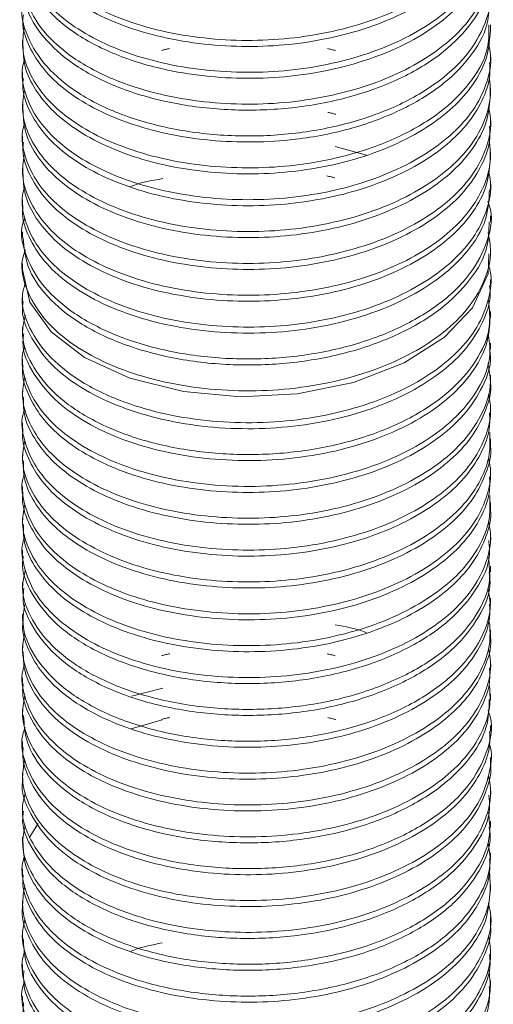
# Model space of a CAD drawing. Header units: millimetres. Extents: x 0 to 210, y 0 to 297.
# Tile 12 of 14: x 133 to 139, y 176 to 188. Entities that reach past the tile are written whole.
import ezdxf

# ---------------------------------------------------------------- set-up
doc = ezdxf.new("R2010")
doc.units = ezdxf.units.MM

msp = doc.modelspace()

# ---------------------------------------------------------------- linework, layer by layer
at = {"color": 7, "linetype": 'Continuous', "lineweight": 15}
for p, q in [((139.065, 188.232), (139.065, 188.309)), ((133.065, 188.105), (133.065, 188.028)), ((139.065, 187.824), (139.065, 187.901)), ((133.065, 187.697), (133.065, 187.619)), ((139.065, 187.415), (139.065, 187.493)), ((133.065, 187.288), (133.065, 187.211)), ((139.065, 187.007), (139.065, 187.084)), ((133.065, 186.88), (133.065, 186.803)), ((137.474, 186.638), (137.075, 186.748)), ((139.065, 186.599), (139.065, 186.676)), ((133.065, 186.472), (133.065, 186.395)), ((139.065, 186.191), (139.065, 186.268)), ((133.065, 186.064), (133.065, 185.986)), ((139.065, 185.782), (139.065, 185.86)), ((133.065, 185.655), (133.065, 185.578)), ((139.065, 185.374), (139.065, 185.451)), ((133.065, 185.247), (133.065, 185.17)), ((139.065, 184.966), (139.065, 185.043)), ((133.065, 184.839), (133.065, 184.762)), ((139.065, 184.557), (139.065, 184.635)), ((133.065, 184.431), (133.065, 184.353)), ((139.065, 184.149), (139.065, 184.226)), ((133.065, 184.022), (133.065, 183.945)), ((139.065, 183.741), (139.065, 183.818)), ((133.065, 183.614), (133.065, 183.537)), ((139.065, 183.333), (139.065, 183.41)), ((133.065, 183.206), (133.065, 183.129)), ((139.065, 182.924), (139.065, 183.002)), ((133.065, 182.798), (133.065, 182.72)), ((139.065, 182.516), (139.065, 182.593)), ((133.065, 182.389), (133.065, 182.312)), ((139.065, 182.108), (139.065, 182.185)), ((133.065, 181.981), (133.065, 181.904)), ((139.065, 181.7), (139.065, 181.777)), ((133.065, 181.573), (133.065, 181.495)), ((139.065, 181.291), (139.065, 181.369)), ((133.065, 181.164), (133.065, 181.087)), ((139.065, 180.883), (139.065, 180.96)), ((133.065, 180.756), (133.065, 180.679)), ((139.065, 180.475), (139.065, 180.552)), ((133.065, 180.348), (133.065, 180.271)), ((139.065, 180.066), (139.065, 180.144)), ((133.065, 179.94), (133.065, 179.862)), ((134.865, 179.805), (134.465, 179.701)), ((139.065, 179.658), (139.065, 179.735)), ((133.065, 179.531), (133.065, 179.454)), ((134.855, 179.398), (134.46, 179.285)), ((139.065, 179.25), (139.065, 179.327)), ((133.065, 179.123), (133.065, 179.046)), ((139.065, 178.842), (139.065, 178.919)), ((133.065, 178.715), (133.065, 178.638)), ((139.065, 178.433), (139.065, 178.511)), ((133.065, 178.307), (133.065, 178.229)), ((133.266, 178.07), (133.153, 177.886)), ((139.065, 178.025), (139.065, 178.102)), ((133.065, 177.898), (133.065, 177.821)), ((139.065, 177.617), (139.065, 177.694)), ((133.065, 177.49), (133.065, 177.413)), ((139.065, 177.209), (139.065, 177.286)), ((133.065, 177.082), (133.065, 177.004)), ((139.065, 176.8), (139.065, 176.878)), ((133.065, 176.673), (133.065, 176.596)), ((139.065, 176.392), (139.065, 176.469)), ((133.065, 176.265), (133.065, 176.188)), ((139.065, 175.984), (139.065, 176.061)), ((133.065, 175.857), (133.065, 175.78))]:
    msp.add_line(p, q, dxfattribs=at)
at = {"color": 7, "linetype": 'Continuous', "lineweight": 15, "flags": 128}
msp.add_lwpolyline([(139.041, 185.374), (139.034, 185.115), (138.834, 184.681), (138.476, 184.302), (137.958, 183.973), (137.309, 183.723), (136.588, 183.577), (135.862, 183.54), (135.131, 183.606), (134.442, 183.778), (133.861, 184.043), (133.434, 184.371), (133.162, 184.751), (133.065, 185.17), (133.065, 185.17)], dxfattribs=at)
at = {"color": 7, "linetype": 'Continuous', "lineweight": 15}
for points, knots in [([(133.09, 189.907), (133.077, 189.822), (133.05, 189.631), (133.137, 189.338), (133.319, 189.044), (133.596, 188.776), (133.959, 188.542), (134.403, 188.348), (134.911, 188.205), (135.453, 188.122), (136.007, 188.098), (136.563, 188.132), (137.109, 188.228), (137.626, 188.384), (138.085, 188.594), (138.466, 188.846), (138.761, 189.129), (138.963, 189.441), (139.074, 189.77), (139.058, 189.993), (139.051, 190.101)], [0, 0, 0, 0, 0.04626, 0.103505, 0.159453, 0.213816, 0.269692, 0.326903, 0.384442, 0.441264, 0.496404, 0.551112, 0.607659, 0.665133, 0.722499, 0.778731, 0.833172, 0.888732, 0.945787, 1, 1, 1, 1]), ([(139.064, 189.865), (139.054, 189.753), (139.035, 189.528), (138.874, 189.206), (138.626, 188.908), (138.288, 188.64), (137.867, 188.407), (137.375, 188.222), (136.84, 188.095), (136.288, 188.03), (135.732, 188.025), (135.182, 188.078), (134.653, 188.191), (134.174, 188.361), (133.769, 188.576), (133.448, 188.828), (133.219, 189.109), (133.083, 189.391), (133.077, 189.578), (133.075, 189.661)], [0, 0, 0, 0, 0.059423, 0.119274, 0.177165, 0.23582, 0.296185, 0.357222, 0.417826, 0.476933, 0.534613, 0.594095, 0.654872, 0.715864, 0.775968, 0.834174, 0.89245, 0.952596, 1, 1, 1, 1]), ([(133.091, 189.492), (133.082, 189.462), (133.044, 189.327), (133.085, 189.083), (133.215, 188.778), (133.449, 188.497), (133.769, 188.245), (134.174, 188.03), (134.653, 187.86), (135.182, 187.747), (135.732, 187.694), (136.288, 187.699), (136.84, 187.764), (137.375, 187.891), (137.867, 188.076), (138.288, 188.308), (138.625, 188.577), (138.876, 188.875), (139.028, 189.2), (139.085, 189.481), (139.05, 189.647), (139.039, 189.7)], [0, 0, 0, 0, 0.016677, 0.074182, 0.130881, 0.185817, 0.240688, 0.297348, 0.354844, 0.412138, 0.468212, 0.522586, 0.578306, 0.635436, 0.692976, 0.749881, 0.805175, 0.859748, 0.916169, 0.973596, 1, 1, 1, 1]), ([(139.052, 189.457), (139.054, 189.403), (139.064, 189.234), (138.963, 188.959), (138.764, 188.646), (138.469, 188.363), (138.09, 188.111), (137.631, 187.9), (137.114, 187.743), (136.568, 187.647), (136.013, 187.612), (135.459, 187.636), (134.855, 187.728), (134.245, 187.913), (133.701, 188.2), (133.313, 188.554), (133.091, 188.913), (133.087, 189.152), (133.085, 189.253)], [0, 0, 0, 0, 0.0287238, 0.0892715, 0.1482439, 0.2059988, 0.2656455, 0.3265053, 0.3874919, 0.4475053, 0.5055716, 0.5640529, 0.6243303, 0.7056108, 0.7856557, 0.8628046, 0.9421976, 1, 1, 1, 1]), ([(133.099, 189.114), (133.09, 189.091), (133.026, 188.929), (133.093, 188.62), (133.307, 188.223), (133.703, 187.869), (134.244, 187.582), (134.855, 187.397), (135.459, 187.305), (136.013, 187.281), (136.568, 187.316), (137.114, 187.412), (137.631, 187.569), (138.09, 187.78), (138.469, 188.032), (138.763, 188.315), (138.965, 188.627), (139.075, 188.956), (139.058, 189.178), (139.05, 189.285)], [0, 0, 0, 0, 0.012768, 0.089017, 0.163549, 0.235974, 0.311118, 0.387421, 0.444008, 0.498908, 0.553419, 0.609758, 0.66701, 0.724144, 0.780138, 0.834357, 0.889718, 0.946558, 1, 1, 1, 1]), ([(139.046, 189.049), (139.044, 188.938), (139.039, 188.677), (138.813, 188.287), (138.423, 187.905), (137.878, 187.585), (137.213, 187.351), (136.483, 187.222), (135.734, 187.201), (135.001, 187.285), (134.324, 187.473), (133.764, 187.75), (133.354, 188.097), (133.104, 188.469), (133.086, 188.726), (133.078, 188.845)], [0, 0, 0, 0, 0.058833, 0.138241, 0.215454, 0.295582, 0.376916, 0.456862, 0.534022, 0.613644, 0.694949, 0.775349, 0.852732, 0.931766, 1, 1, 1, 1]), ([(133.102, 188.693), (133.089, 188.656), (133.027, 188.48), (133.11, 188.159), (133.349, 187.766), (133.765, 187.419), (134.324, 187.142), (135.001, 186.954), (135.734, 186.87), (136.483, 186.891), (137.213, 187.02), (137.879, 187.254), (138.421, 187.574), (138.82, 187.957), (139.036, 188.386), (139.105, 188.72), (139.042, 188.894), (139.033, 188.918)], [0, 0, 0, 0, 0.02041, 0.096243, 0.17007, 0.242354, 0.317456, 0.393403, 0.467779, 0.539854, 0.614532, 0.690506, 0.765355, 0.837479, 0.911655, 0.987569, 1, 1, 1, 1]), ([(139.042, 188.641), (139.044, 188.549), (139.051, 188.307), (138.852, 187.932), (138.483, 187.543), (137.956, 187.214), (137.304, 186.967), (136.637, 186.835), (136.019, 186.796), (135.464, 186.819), (134.921, 186.901), (134.413, 187.042), (133.967, 187.235), (133.603, 187.469), (133.323, 187.736), (133.143, 188.029), (133.059, 188.268), (133.073, 188.405), (133.077, 188.436)], [0, 0, 0, 0, 0.048368, 0.12811, 0.205213, 0.28496, 0.366239, 0.446461, 0.504553, 0.563018, 0.623289, 0.684341, 0.745069, 0.804401, 0.862088, 0.921419, 0.982146, 1, 1, 1, 1]), ([(133.089, 188.274), (133.077, 188.187), (133.05, 187.994), (133.14, 187.698), (133.324, 187.405), (133.603, 187.138), (133.967, 186.904), (134.413, 186.711), (134.921, 186.57), (135.464, 186.488), (136.019, 186.465), (136.637, 186.504), (137.304, 186.636), (137.956, 186.883), (138.483, 187.212), (138.852, 187.601), (139.051, 187.976), (139.044, 188.218), (139.042, 188.309)], [0, 0, 0, 0, 0.048793, 0.107608, 0.165069, 0.220939, 0.278402, 0.337217, 0.396346, 0.454718, 0.511341, 0.567603, 0.645298, 0.724017, 0.801251, 0.875926, 0.953155, 1, 1, 1, 1]), ([(139.063, 188.232), (139.054, 188.122), (139.037, 187.9), (138.878, 187.579), (138.632, 187.281), (138.296, 187.012), (137.876, 186.778), (137.386, 186.592), (136.851, 186.464), (136.299, 186.398), (135.744, 186.392), (135.193, 186.444), (134.664, 186.555), (134.183, 186.724), (133.776, 186.938), (133.454, 187.19), (133.222, 187.47), (133.084, 187.754), (133.077, 187.943), (133.074, 188.028)], [0, 0, 0, 0, 0.058187, 0.11807, 0.175992, 0.234602, 0.294942, 0.355977, 0.4166, 0.475747, 0.533418, 0.592864, 0.653625, 0.714623, 0.774755, 0.833009, 0.891237, 0.951354, 1, 1, 1, 1]), ([(133.091, 187.86), (133.082, 187.827), (133.044, 187.689), (133.087, 187.443), (133.219, 187.139), (133.455, 186.859), (133.776, 186.607), (134.183, 186.393), (134.664, 186.224), (135.193, 186.113), (135.744, 186.061), (136.299, 186.067), (136.851, 186.133), (137.386, 186.261), (137.876, 186.447), (138.296, 186.681), (138.631, 186.95), (138.88, 187.248), (139.03, 187.573), (139.085, 187.853), (139.05, 188.017), (139.039, 188.067)], [0, 0, 0, 0, 0.017902, 0.075396, 0.132063, 0.186949, 0.241859, 0.29854, 0.356037, 0.41331, 0.469344, 0.523705, 0.579457, 0.636601, 0.694133, 0.751009, 0.806255, 0.860852, 0.917298, 0.97473, 1, 1, 1, 1]), ([(134.952, 188.004), (134.935, 188), (134.9, 187.992), (134.866, 187.984), (134.848, 187.98)], [0, 0, 0, 0, 0.4999856, 1, 1, 1, 1]), ([(137.078, 187.978), (137.061, 187.982), (137.027, 187.99), (136.992, 187.998), (136.975, 188.002)], [0, 0, 0, 0, 0.500008, 1, 1, 1, 1]), ([(139.052, 187.824), (139.055, 187.772), (139.065, 187.606), (138.966, 187.332), (138.769, 187.019), (138.476, 186.735), (138.098, 186.483), (137.641, 186.271), (137.125, 186.113), (136.58, 186.016), (136.024, 185.979), (135.47, 186.002), (134.927, 186.083), (134.418, 186.224), (133.971, 186.417), (133.606, 186.65), (133.326, 186.917), (133.144, 187.21), (133.059, 187.449), (133.074, 187.587), (133.077, 187.619)], [0, 0, 0, 0, 0.027464, 0.088011, 0.147003, 0.20472, 0.264309, 0.325132, 0.386104, 0.446125, 0.50421, 0.562623, 0.622851, 0.683871, 0.744578, 0.8039, 0.861559, 0.920841, 0.98153, 1, 1, 1, 1]), ([(133.088, 187.458), (133.076, 187.369), (133.05, 187.175), (133.141, 186.879), (133.327, 186.586), (133.606, 186.319), (133.971, 186.086), (134.418, 185.893), (134.927, 185.752), (135.47, 185.671), (136.024, 185.648), (136.58, 185.685), (137.125, 185.782), (137.641, 185.94), (138.098, 186.152), (138.476, 186.404), (138.768, 186.688), (138.968, 187.001), (139.075, 187.328), (139.058, 187.547), (139.049, 187.652)], [0, 0, 0, 0, 0.048078, 0.105289, 0.161175, 0.21553, 0.271453, 0.328681, 0.386205, 0.442982, 0.498048, 0.552804, 0.609386, 0.666864, 0.724202, 0.780377, 0.834786, 0.890398, 0.947475, 1, 1, 1, 1]), ([(139.062, 187.416), (139.054, 187.307), (139.037, 187.085), (138.88, 186.766), (138.635, 186.467), (138.3, 186.198), (137.881, 185.964), (137.391, 185.777), (136.857, 185.649), (136.305, 185.582), (135.749, 185.575), (135.199, 185.626), (134.669, 185.737), (134.188, 185.905), (133.78, 186.119), (133.457, 186.37), (133.224, 186.651), (133.085, 186.935), (133.077, 187.126), (133.074, 187.211)], [0, 0, 0, 0, 0.057569, 0.117468, 0.175406, 0.233994, 0.29432, 0.355354, 0.415986, 0.475154, 0.532821, 0.592248, 0.653001, 0.714002, 0.774149, 0.832426, 0.890631, 0.950733, 1, 1, 1, 1]), ([(133.092, 187.043), (133.082, 187.009), (133.044, 186.871), (133.088, 186.623), (133.221, 186.32), (133.457, 186.039), (133.78, 185.788), (134.188, 185.574), (134.669, 185.406), (135.199, 185.295), (135.749, 185.244), (136.305, 185.251), (136.857, 185.318), (137.391, 185.446), (137.881, 185.633), (138.3, 185.867), (138.634, 186.136), (138.883, 186.435), (139.031, 186.76), (139.086, 187.039), (139.05, 187.202), (139.039, 187.251)], [0, 0, 0, 0, 0.018515, 0.076003, 0.132653, 0.187514, 0.242444, 0.299136, 0.356633, 0.413896, 0.46991, 0.524264, 0.580033, 0.637183, 0.694711, 0.751572, 0.806794, 0.861405, 0.917863, 0.975296, 1, 1, 1, 1]), ([(137.081, 187.161), (137.064, 187.165), (137.029, 187.173), (136.994, 187.181), (136.977, 187.185)], [0, 0, 0, 0, 0.50001, 1, 1, 1, 1]), ([(139.052, 187.007), (139.055, 186.956), (139.065, 186.792), (138.967, 186.519), (138.771, 186.206), (138.479, 185.921), (138.103, 185.669), (137.646, 185.456), (137.131, 185.298), (136.585, 185.2), (136.03, 185.163), (135.476, 185.185), (134.932, 185.266), (134.423, 185.406), (133.975, 185.598), (133.61, 185.831), (133.328, 186.098), (133.145, 186.39), (133.06, 186.631), (133.074, 186.77), (133.077, 186.803)], [0, 0, 0, 0, 0.02684, 0.087397, 0.14641, 0.20412, 0.263691, 0.324506, 0.385483, 0.445519, 0.503624, 0.562014, 0.622228, 0.683246, 0.743962, 0.803303, 0.860963, 0.920226, 0.980906, 1, 1, 1, 1]), ([(133.088, 186.641), (133.076, 186.552), (133.05, 186.356), (133.142, 186.059), (133.329, 185.767), (133.609, 185.5), (133.975, 185.267), (134.423, 185.075), (134.932, 184.934), (135.476, 184.854), (136.03, 184.832), (136.585, 184.869), (137.131, 184.967), (137.646, 185.125), (138.103, 185.337), (138.479, 185.59), (138.771, 185.875), (138.97, 186.188), (139.076, 186.514), (139.057, 186.732), (139.049, 186.836)], [0, 0, 0, 0, 0.048684, 0.105884, 0.161748, 0.216101, 0.27204, 0.329274, 0.386793, 0.443554, 0.498595, 0.553368, 0.609962, 0.667442, 0.72477, 0.780925, 0.835325, 0.890954, 0.948038, 1, 1, 1, 1]), ([(139.062, 186.599), (139.054, 186.492), (139.038, 186.271), (138.882, 185.952), (138.638, 185.653), (138.304, 185.384), (137.886, 185.149), (137.397, 184.962), (136.863, 184.833), (136.311, 184.766), (135.755, 184.758), (135.204, 184.809), (134.674, 184.919), (134.192, 185.087), (133.784, 185.3), (133.459, 185.551), (133.226, 185.831), (133.086, 186.116), (133.077, 186.308), (133.073, 186.395)], [0, 0, 0, 0, 0.056951, 0.116865, 0.174821, 0.233385, 0.293699, 0.354731, 0.415373, 0.474561, 0.532225, 0.591633, 0.652377, 0.713381, 0.773542, 0.831843, 0.890025, 0.950112, 1, 1, 1, 1]), ([(133.092, 186.227), (133.082, 186.192), (133.044, 186.052), (133.088, 185.804), (133.223, 185.5), (133.46, 185.22), (133.783, 184.969), (134.192, 184.756), (134.674, 184.588), (135.204, 184.478), (135.755, 184.427), (136.311, 184.435), (136.863, 184.502), (137.397, 184.631), (137.886, 184.818), (138.304, 185.053), (138.637, 185.322), (138.885, 185.621), (139.032, 185.947), (139.086, 186.225), (139.05, 186.386), (139.039, 186.434)], [0, 0, 0, 0, 0.0191273, 0.076609, 0.1332427, 0.18808, 0.2430296, 0.2997317, 0.3572294, 0.4144819, 0.4704748, 0.5248241, 0.5806092, 0.6377655, 0.6952887, 0.7521354, 0.8073336, 0.8619573, 0.9184277, 0.9758633, 1, 1, 1, 1]), ([(134.866, 186.336), (134.714, 186.311), (134.561, 186.285), (134.441, 186.23), (134.44, 186.229)], [0, 0, 0, 0, 0.9938319, 1, 1, 1, 1]), ([(137.067, 186.348), (137.052, 186.351), (137.018, 186.359), (136.984, 186.367), (136.965, 186.371)], [0, 0, 0, 0, 0.437529, 1, 1, 1, 1]), ([(139.051, 186.191), (139.044, 186.065), (139.029, 185.79), (138.782, 185.39), (138.404, 185.039), (137.934, 184.762), (137.418, 184.559), (136.848, 184.421), (136.258, 184.353), (135.664, 184.353), (135.079, 184.419), (134.525, 184.554), (134.034, 184.75), (133.633, 184.994), (133.328, 185.278), (133.137, 185.591), (133.052, 185.833), (133.072, 185.966), (133.074, 185.986)], [0, 0, 0, 0, 0.066708, 0.14575, 0.223047, 0.287193, 0.352284, 0.416982, 0.479993, 0.541632, 0.60537, 0.670358, 0.735268, 0.798784, 0.860351, 0.923617, 0.988427, 1, 1, 1, 1]), ([(133.093, 185.824), (133.085, 185.805), (133.025, 185.647), (133.098, 185.341), (133.316, 184.945), (133.718, 184.593), (134.263, 184.308), (134.931, 184.11), (135.661, 184.016), (136.41, 184.026), (137.143, 184.144), (137.818, 184.369), (138.374, 184.682), (138.788, 185.059), (139.023, 185.484), (139.104, 185.827), (139.043, 186.012), (139.031, 186.048)], [0, 0, 0, 0, 0.010899, 0.087118, 0.161548, 0.23399, 0.309192, 0.385479, 0.460421, 0.532789, 0.607524, 0.683793, 0.759168, 0.83172, 0.90591, 0.982074, 1, 1, 1, 1]), ([(139.045, 185.783), (139.044, 185.676), (139.042, 185.42), (138.823, 185.034), (138.438, 184.65), (137.897, 184.328), (137.235, 184.09), (136.506, 183.958), (135.757, 183.934), (135.022, 184.014), (134.344, 184.2), (133.779, 184.475), (133.364, 184.819), (133.107, 185.194), (133.086, 185.455), (133.076, 185.579)], [0, 0, 0, 0, 0.056352, 0.135854, 0.21304, 0.293092, 0.374428, 0.454454, 0.531632, 0.611165, 0.692457, 0.772923, 0.850369, 0.929301, 1, 1, 1, 1]), ([(133.103, 185.424), (133.089, 185.384), (133.028, 185.204), (133.115, 184.88), (133.359, 184.488), (133.752, 184.167), (134.226, 183.923), (134.747, 183.751), (135.318, 183.644), (135.909, 183.606), (136.502, 183.633), (137.086, 183.73), (137.638, 183.896), (138.124, 184.123), (138.519, 184.396), (138.817, 184.705), (139.006, 185.045), (139.086, 185.366), (139.048, 185.567), (139.033, 185.646)], [0, 0, 0, 0, 0.022256, 0.098122, 0.171911, 0.244311, 0.304407, 0.365312, 0.425771, 0.484585, 0.542308, 0.602039, 0.662865, 0.723542, 0.782842, 0.840428, 0.899732, 0.96041, 1, 1, 1, 1]), ([(133.103, 185.004), (133.088, 184.949), (133.031, 184.755), (133.137, 184.419), (133.405, 184.032), (133.845, 183.696), (134.387, 183.449), (134.977, 183.291), (135.559, 183.212), (136.153, 183.2), (136.744, 183.256), (137.319, 183.382), (137.848, 183.574), (138.298, 183.822), (138.653, 184.111), (138.91, 184.433), (139.049, 184.784), (139.09, 185.058), (139.046, 185.206), (139.037, 185.234)], [0, 0, 0, 0, 0.030006, 0.105957, 0.179533, 0.252466, 0.328143, 0.389195, 0.44929, 0.507351, 0.566073, 0.626576, 0.687672, 0.748101, 0.806684, 0.864857, 0.925043, 0.986112, 1, 1, 1, 1]), ([(139.052, 184.965), (139.056, 184.929), (139.072, 184.772), (138.977, 184.497), (138.772, 184.162), (138.455, 183.859), (138.044, 183.593), (137.544, 183.376), (136.984, 183.222), (136.397, 183.138), (135.803, 183.122), (135.214, 183.173), (134.649, 183.292), (134.141, 183.474), (133.718, 183.709), (133.389, 183.984), (133.157, 184.317), (133.042, 184.585), (133.073, 184.743), (133.076, 184.761)], [0, 0, 0, 0, 0.019167, 0.083859, 0.146864, 0.208502, 0.272241, 0.337227, 0.402133, 0.465643, 0.527207, 0.590474, 0.655283, 0.720329, 0.784279, 0.84606, 0.908792, 0.989552, 1, 1, 1, 1]), ([(133.103, 184.584), (133.086, 184.515), (133.036, 184.306), (133.162, 183.959), (133.452, 183.578), (133.912, 183.249), (134.51, 182.995), (135.209, 182.836), (135.95, 182.782), (136.697, 182.834), (137.414, 182.994), (138.05, 183.256), (138.553, 183.596), (138.898, 183.993), (139.077, 184.396), (139.049, 184.661), (139.037, 184.775)], [0, 0, 0, 0, 0.038092, 0.114734, 0.188694, 0.262904, 0.339649, 0.416541, 0.491165, 0.56477, 0.641212, 0.718265, 0.793487, 0.866741, 0.942796, 1, 1, 1, 1]), ([(139.059, 184.558), (139.052, 184.449), (139.038, 184.221), (138.869, 183.888), (138.598, 183.571), (138.225, 183.289), (137.759, 183.05), (137.219, 182.869), (136.64, 182.756), (136.047, 182.712), (135.455, 182.736), (134.877, 182.826), (134.341, 182.984), (133.88, 183.199), (133.481, 183.48), (133.194, 183.831), (133.051, 184.14), (133.078, 184.316), (133.084, 184.353)], [0, 0, 0, 0, 0.057442, 0.12129, 0.182992, 0.245867, 0.310499, 0.375605, 0.439843, 0.50198, 0.564275, 0.628604, 0.693719, 0.758279, 0.821008, 0.898544, 0.979076, 1, 1, 1, 1]), ([(133.093, 184.184), (133.083, 184.151), (133.041, 184.005), (133.092, 183.744), (133.245, 183.422), (133.514, 183.127), (133.88, 182.868), (134.341, 182.653), (134.877, 182.495), (135.455, 182.405), (136.047, 182.381), (136.64, 182.425), (137.219, 182.538), (137.759, 182.719), (138.225, 182.958), (138.629, 183.264), (138.929, 183.64), (139.084, 184.026), (139.047, 184.27), (139.033, 184.362)], [0, 0, 0, 0, 0.018589, 0.080224, 0.140823, 0.199367, 0.258803, 0.319974, 0.381671, 0.442623, 0.501648, 0.560523, 0.621389, 0.683077, 0.744316, 0.803891, 0.877243, 0.953454, 1, 1, 1, 1]), ([(139.051, 184.148), (139.056, 184.121), (139.085, 183.943), (138.967, 183.654), (138.739, 183.309), (138.434, 183.028), (138.047, 182.78), (137.581, 182.575), (137.06, 182.424), (136.513, 182.334), (135.957, 182.305), (135.404, 182.334), (134.863, 182.423), (134.36, 182.57), (133.922, 182.768), (133.568, 183.006), (133.298, 183.277), (133.129, 183.572), (133.054, 183.801), (133.071, 183.926), (133.073, 183.945)], [0, 0, 0, 0, 0.014434, 0.095096, 0.153845, 0.211694, 0.271495, 0.332404, 0.393328, 0.453173, 0.511059, 0.569749, 0.630139, 0.69119, 0.751794, 0.810891, 0.868587, 0.928101, 0.988898, 1, 1, 1, 1]), ([(133.092, 183.782), (133.079, 183.707), (133.048, 183.526), (133.126, 183.241), (133.299, 182.946), (133.568, 182.675), (133.923, 182.437), (134.36, 182.239), (134.863, 182.092), (135.404, 182.003), (135.957, 181.974), (136.513, 182.003), (137.06, 182.093), (137.581, 182.244), (138.047, 182.449), (138.435, 182.697), (138.738, 182.978), (138.97, 183.323), (139.091, 183.66), (139.046, 183.886), (139.031, 183.961)], [0, 0, 0, 0, 0.041017, 0.098492, 0.154753, 0.209295, 0.265163, 0.322455, 0.380169, 0.437258, 0.49274, 0.547463, 0.604037, 0.661632, 0.719212, 0.775744, 0.830432, 0.88597, 0.962224, 1, 1, 1, 1]), ([(139.062, 183.741), (139.063, 183.733), (139.081, 183.612), (139.014, 183.376), (138.858, 183.054), (138.598, 182.758), (138.254, 182.493), (137.825, 182.264), (137.329, 182.084), (136.791, 181.963), (136.238, 181.903), (135.682, 181.904), (135.133, 181.962), (134.608, 182.08), (134.134, 182.254), (133.737, 182.473), (133.423, 182.728), (133.203, 183.012), (133.078, 183.286), (133.077, 183.464), (133.077, 183.537)], [0, 0, 0, 0, 0.003988, 0.064855, 0.12456, 0.182338, 0.241186, 0.301657, 0.362702, 0.423213, 0.48214, 0.539881, 0.599522, 0.660365, 0.721323, 0.781296, 0.839318, 0.897801, 0.958068, 1, 1, 1, 1]), ([(133.088, 183.367), (133.082, 183.347), (133.043, 183.221), (133.079, 182.987), (133.199, 182.681), (133.424, 182.397), (133.736, 182.142), (134.134, 181.923), (134.608, 181.749), (135.133, 181.631), (135.682, 181.573), (136.238, 181.572), (136.791, 181.632), (137.329, 181.753), (137.825, 181.933), (138.254, 182.162), (138.598, 182.427), (138.857, 182.723), (139.018, 183.045), (139.084, 183.336), (139.051, 183.512), (139.039, 183.575)], [0, 0, 0, 0, 0.011275, 0.068828, 0.125666, 0.18082, 0.23554, 0.2921, 0.349589, 0.406969, 0.463216, 0.517671, 0.573244, 0.630312, 0.687883, 0.744912, 0.800412, 0.854901, 0.911208, 0.968611, 1, 1, 1, 1]), ([(139.052, 183.333), (139.054, 183.268), (139.059, 183.09), (138.949, 182.805), (138.741, 182.495), (138.438, 182.215), (138.052, 181.966), (137.586, 181.76), (137.066, 181.608), (136.519, 181.518), (135.963, 181.488), (135.409, 181.517), (134.868, 181.605), (134.365, 181.752), (133.927, 181.95), (133.571, 182.187), (133.3, 182.457), (133.13, 182.753), (133.055, 182.982), (133.071, 183.108), (133.074, 183.128)], [0, 0, 0, 0, 0.034205, 0.094629, 0.15339, 0.211217, 0.270992, 0.331885, 0.392805, 0.452657, 0.510549, 0.569208, 0.629575, 0.690615, 0.75122, 0.810328, 0.86801, 0.927496, 0.988275, 1, 1, 1, 1]), ([(133.092, 182.966), (133.079, 182.889), (133.048, 182.707), (133.127, 182.422), (133.301, 182.126), (133.571, 181.856), (133.927, 181.619), (134.365, 181.421), (134.868, 181.274), (135.409, 181.186), (135.963, 181.157), (136.519, 181.187), (137.066, 181.277), (137.586, 181.429), (138.052, 181.635), (138.438, 181.884), (138.74, 182.164), (138.95, 182.474), (139.066, 182.787), (139.057, 182.995), (139.053, 183.088)], [0, 0, 0, 0, 0.042025, 0.10004, 0.15682, 0.211877, 0.268296, 0.326144, 0.384407, 0.442029, 0.498018, 0.553277, 0.610406, 0.668554, 0.726678, 0.783733, 0.838929, 0.895017, 0.952693, 1, 1, 1, 1]), ([(139.062, 182.924), (139.063, 182.918), (139.081, 182.797), (139.015, 182.563), (138.861, 182.24), (138.601, 181.945), (138.258, 181.679), (137.83, 181.45), (137.334, 181.269), (136.796, 181.147), (136.244, 181.087), (135.688, 181.087), (135.139, 181.145), (134.613, 181.262), (134.139, 181.436), (133.74, 181.654), (133.426, 181.909), (133.204, 182.192), (133.079, 182.467), (133.077, 182.646), (133.077, 182.72)], [0, 0, 0, 0, 0.003365, 0.064238, 0.12396, 0.181749, 0.240575, 0.301034, 0.362079, 0.422602, 0.481549, 0.539281, 0.598905, 0.659741, 0.720702, 0.780691, 0.838732, 0.897192, 0.957446, 1, 1, 1, 1]), ([(133.088, 182.551), (133.082, 182.529), (133.043, 182.403), (133.079, 182.167), (133.201, 181.861), (133.427, 181.578), (133.74, 181.323), (134.139, 181.105), (134.613, 180.931), (135.139, 180.814), (135.688, 180.756), (136.244, 180.756), (136.796, 180.816), (137.334, 180.938), (137.83, 181.119), (138.258, 181.348), (138.602, 181.614), (138.86, 181.909), (139.019, 182.232), (139.084, 182.522), (139.051, 182.697), (139.039, 182.758)], [0, 0, 0, 0, 0.01189, 0.069438, 0.12626, 0.18139, 0.236125, 0.292697, 0.350186, 0.407557, 0.463785, 0.518229, 0.573819, 0.630894, 0.688462, 0.745478, 0.800954, 0.855451, 0.911771, 0.969178, 1, 1, 1, 1]), ([(139.052, 182.516), (139.054, 182.453), (139.06, 182.276), (138.951, 181.992), (138.743, 181.682), (138.442, 181.401), (138.056, 181.152), (137.591, 180.945), (137.071, 180.793), (136.524, 180.702), (135.969, 180.672), (135.415, 180.7), (134.874, 180.787), (134.37, 180.933), (133.931, 181.131), (133.575, 181.368), (133.303, 181.638), (133.132, 181.933), (133.055, 182.163), (133.071, 182.29), (133.074, 182.312)], [0, 0, 0, 0, 0.033581, 0.094017, 0.1528, 0.210615, 0.270373, 0.33126, 0.392186, 0.452054, 0.509961, 0.568597, 0.628952, 0.689991, 0.750606, 0.809734, 0.867412, 0.926879, 0.987651, 1, 1, 1, 1]), ([(133.091, 182.149), (133.079, 182.072), (133.048, 181.888), (133.128, 181.602), (133.303, 181.307), (133.574, 181.037), (133.931, 180.8), (134.37, 180.602), (134.874, 180.456), (135.415, 180.369), (135.969, 180.341), (136.524, 180.371), (137.071, 180.462), (137.591, 180.614), (138.056, 180.821), (138.442, 181.07), (138.743, 181.351), (138.952, 181.661), (139.067, 181.974), (139.057, 182.182), (139.053, 182.275)], [0, 0, 0, 0, 0.042616, 0.100589, 0.157317, 0.212337, 0.268742, 0.326565, 0.384792, 0.442366, 0.498301, 0.553541, 0.610652, 0.668771, 0.726853, 0.783859, 0.83901, 0.895085, 0.952737, 1, 1, 1, 1]), ([(139.063, 182.108), (139.064, 182.103), (139.082, 181.983), (139.016, 181.75), (138.863, 181.427), (138.604, 181.131), (138.262, 180.865), (137.835, 180.635), (137.339, 180.454), (136.802, 180.332), (136.249, 180.271), (135.694, 180.27), (135.144, 180.327), (134.618, 180.444), (134.143, 180.617), (133.744, 180.835), (133.429, 181.09), (133.206, 181.373), (133.079, 181.648), (133.077, 181.829), (133.077, 181.904)], [0, 0, 0, 0, 0.002741, 0.063621, 0.12336, 0.18116, 0.239965, 0.300412, 0.361456, 0.42199, 0.480958, 0.538682, 0.598288, 0.659116, 0.720082, 0.780086, 0.838147, 0.896583, 0.956824, 1, 1, 1, 1]), ([(133.089, 181.734), (133.082, 181.712), (133.043, 181.584), (133.08, 181.347), (133.202, 181.042), (133.43, 180.759), (133.744, 180.504), (134.143, 180.286), (134.618, 180.113), (135.144, 179.996), (135.694, 179.939), (136.249, 179.94), (136.802, 180.001), (137.339, 180.123), (137.835, 180.304), (138.262, 180.534), (138.605, 180.8), (138.862, 181.096), (139.021, 181.419), (139.084, 181.708), (139.051, 181.882), (139.039, 181.942)], [0, 0, 0, 0, 0.012504, 0.070047, 0.126853, 0.181959, 0.23671, 0.293293, 0.350784, 0.408145, 0.464354, 0.518787, 0.574394, 0.631477, 0.689041, 0.746043, 0.801496, 0.856001, 0.912335, 0.969744, 1, 1, 1, 1]), ([(139.042, 181.699), (139.048, 181.637), (139.068, 181.424), (138.902, 181.071), (138.567, 180.673), (138.067, 180.331), (137.435, 180.066), (136.72, 179.902), (135.973, 179.847), (135.231, 179.898), (134.53, 180.053), (133.928, 180.305), (133.463, 180.631), (133.173, 181.012), (133.044, 181.31), (133.074, 181.472), (133.078, 181.495)], [0, 0, 0, 0, 0.032933, 0.113215, 0.190512, 0.269745, 0.350986, 0.431661, 0.509374, 0.587964, 0.669019, 0.749999, 0.828378, 0.906271, 0.987049, 1, 1, 1, 1]), ([(133.102, 181.315), (133.086, 181.242), (133.038, 181.03), (133.168, 180.681), (133.464, 180.3), (133.928, 179.974), (134.53, 179.722), (135.231, 179.567), (135.973, 179.516), (136.72, 179.571), (137.435, 179.735), (138.067, 180), (138.567, 180.342), (138.905, 180.74), (139.077, 181.131), (139.048, 181.382), (139.037, 181.482)], [0, 0, 0, 0, 0.040128, 0.117101, 0.191325, 0.266013, 0.343179, 0.420417, 0.495306, 0.569357, 0.646233, 0.723648, 0.799149, 0.872806, 0.949307, 1, 1, 1, 1]), ([(139.046, 181.291), (139.051, 181.249), (139.078, 181.055), (138.933, 180.718), (138.621, 180.313), (138.139, 179.963), (137.523, 179.687), (136.815, 179.509), (136.07, 179.44), (135.325, 179.477), (134.616, 179.619), (133.998, 179.86), (133.514, 180.178), (133.2, 180.553), (133.054, 180.865), (133.079, 181.046), (133.085, 181.087)], [0, 0, 0, 0, 0.02244, 0.103002, 0.180555, 0.259357, 0.340483, 0.421378, 0.499533, 0.577641, 0.658517, 0.739655, 0.8185, 0.896023, 0.976561, 1, 1, 1, 1]), ([(133.099, 180.895), (133.084, 180.808), (133.044, 180.581), (133.197, 180.221), (133.515, 179.847), (133.998, 179.529), (134.616, 179.288), (135.325, 179.146), (136.07, 179.109), (136.815, 179.178), (137.523, 179.355), (138.139, 179.632), (138.62, 179.982), (138.936, 180.387), (139.086, 180.768), (139.047, 181.005), (139.033, 181.091)], [0, 0, 0, 0, 0.047838, 0.124534, 0.198361, 0.273446, 0.350715, 0.427734, 0.502117, 0.576545, 0.653583, 0.730839, 0.805884, 0.879739, 0.956459, 1, 1, 1, 1]), ([(139.052, 180.883), (139.054, 180.822), (139.061, 180.647), (138.954, 180.366), (138.749, 180.055), (138.449, 179.773), (138.065, 179.524), (137.602, 179.316), (137.082, 179.162), (136.535, 179.07), (135.98, 179.038), (135.426, 179.065), (134.885, 179.152), (134.38, 179.297), (133.939, 179.493), (133.581, 179.73), (133.307, 179.999), (133.134, 180.294), (133.056, 180.526), (133.072, 180.655), (133.075, 180.679)], [0, 0, 0, 0, 0.032333, 0.092793, 0.151619, 0.20941, 0.269134, 0.33001, 0.390945, 0.450846, 0.508785, 0.567377, 0.627707, 0.688743, 0.749377, 0.808546, 0.866216, 0.925646, 0.986402, 1, 1, 1, 1]), ([(133.091, 180.516), (133.078, 180.436), (133.049, 180.251), (133.131, 179.962), (133.308, 179.668), (133.581, 179.399), (133.939, 179.162), (134.38, 178.966), (134.885, 178.821), (135.426, 178.734), (135.98, 178.707), (136.535, 178.739), (137.082, 178.831), (137.602, 178.985), (138.065, 179.192), (138.449, 179.442), (138.748, 179.724), (138.955, 180.035), (139.068, 180.348), (139.057, 180.556), (139.052, 180.649)], [0, 0, 0, 0, 0.043796, 0.101683, 0.158307, 0.213254, 0.269629, 0.327401, 0.385555, 0.443036, 0.498861, 0.554065, 0.611137, 0.669196, 0.727197, 0.784101, 0.839163, 0.895212, 0.952817, 1, 1, 1, 1]), ([(137.473, 180.516), (137.464, 180.52), (137.346, 180.571), (137.203, 180.594), (137.072, 180.616)], [0, 0, 0, 0, 0.082479, 1, 1, 1, 1]), ([(139.064, 180.475), (139.064, 180.472), (139.083, 180.355), (139.018, 180.124), (138.867, 179.8), (138.61, 179.504), (138.27, 179.237), (137.844, 179.006), (137.35, 178.824), (136.813, 178.701), (136.261, 178.638), (135.705, 178.636), (135.155, 178.692), (134.628, 178.808), (134.152, 178.98), (133.751, 179.197), (133.434, 179.451), (133.21, 179.734), (133.08, 180.011), (133.077, 180.193), (133.076, 180.271)], [0, 0, 0, 0, 0.001495, 0.062386, 0.122159, 0.179983, 0.238745, 0.299168, 0.360211, 0.420765, 0.479775, 0.537483, 0.597054, 0.657868, 0.718842, 0.778875, 0.836977, 0.895366, 0.955579, 1, 1, 1, 1]), ([(133.09, 180.102), (133.082, 180.077), (133.043, 179.947), (133.082, 179.708), (133.206, 179.403), (133.435, 179.12), (133.751, 178.866), (134.152, 178.649), (134.628, 178.477), (135.155, 178.361), (135.705, 178.305), (136.261, 178.307), (136.813, 178.37), (137.35, 178.493), (137.844, 178.675), (138.27, 178.906), (138.611, 179.173), (138.866, 179.469), (139.023, 179.793), (139.085, 180.079), (139.05, 180.251), (139.039, 180.309)], [0, 0, 0, 0, 0.0137321, 0.0712644, 0.1280398, 0.1830956, 0.2378799, 0.2944859, 0.3519788, 0.4093207, 0.4654899, 0.5199036, 0.5755441, 0.6326413, 0.6901991, 0.7471727, 0.8025791, 0.8571022, 0.9134619, 0.9708769, 1, 1, 1, 1]), ([(134.955, 180.247), (134.937, 180.243), (134.903, 180.235), (134.869, 180.227), (134.852, 180.223)], [0, 0, 0, 0, 0.499984, 1, 1, 1, 1]), ([(137.073, 180.222), (137.056, 180.226), (137.022, 180.234), (136.988, 180.242), (136.971, 180.246)], [0, 0, 0, 0, 0.500007, 1, 1, 1, 1]), ([(139.052, 180.067), (139.054, 180.007), (139.061, 179.833), (138.955, 179.552), (138.751, 179.241), (138.452, 178.959), (138.069, 178.709), (137.607, 178.501), (137.088, 178.347), (136.541, 178.254), (135.986, 178.222), (135.432, 178.248), (134.89, 178.334), (134.385, 178.478), (133.943, 178.675), (133.584, 178.911), (133.31, 179.18), (133.135, 179.474), (133.056, 179.707), (133.072, 179.837), (133.075, 179.862)], [0, 0, 0, 0, 0.0317092, 0.0921802, 0.1510283, 0.2088079, 0.2685154, 0.3293842, 0.3903252, 0.4502412, 0.5081979, 0.5667667, 0.627084, 0.6881183, 0.7487626, 0.8079514, 0.8656181, 0.9250299, 0.9857775, 1, 1, 1, 1]), ([(133.091, 179.7), (133.078, 179.619), (133.049, 179.432), (133.132, 179.143), (133.31, 178.849), (133.584, 178.58), (133.943, 178.343), (134.385, 178.147), (134.89, 178.003), (135.432, 177.917), (135.986, 177.891), (136.541, 177.923), (137.088, 178.016), (137.607, 178.17), (138.069, 178.378), (138.452, 178.628), (138.751, 178.91), (138.957, 179.221), (139.069, 179.535), (139.057, 179.743), (139.052, 179.836)], [0, 0, 0, 0, 0.044384, 0.102228, 0.158801, 0.213711, 0.270071, 0.327817, 0.385934, 0.443368, 0.499138, 0.554324, 0.611377, 0.669405, 0.727365, 0.784218, 0.839236, 0.895272, 0.952852, 1, 1, 1, 1]), ([(139.048, 179.659), (139.044, 179.542), (139.035, 179.276), (138.802, 178.882), (138.406, 178.502), (137.856, 178.185), (137.187, 177.954), (136.456, 177.829), (135.707, 177.812), (134.974, 177.9), (134.301, 178.092), (133.746, 178.372), (133.342, 178.72), (133.1, 179.089), (133.087, 179.341), (133.081, 179.455)], [0, 0, 0, 0, 0.061806, 0.1411, 0.218354, 0.298572, 0.3799, 0.459747, 0.536894, 0.616622, 0.69794, 0.778257, 0.855575, 0.93473, 1, 1, 1, 1]), ([(133.101, 179.307), (133.089, 179.273), (133.027, 179.101), (133.105, 178.784), (133.336, 178.39), (133.747, 178.041), (134.301, 177.761), (134.974, 177.569), (135.707, 177.481), (136.456, 177.498), (137.187, 177.623), (137.856, 177.854), (138.404, 178.171), (138.808, 178.551), (139.031, 178.979), (139.104, 179.316), (139.042, 179.495), (139.032, 179.523)], [0, 0, 0, 0, 0.018217, 0.094092, 0.168043, 0.240278, 0.315315, 0.391286, 0.465773, 0.537849, 0.612446, 0.688428, 0.763372, 0.835547, 0.909627, 0.985532, 1, 1, 1, 1]), ([(134.953, 179.43), (134.935, 179.426), (134.9, 179.418), (134.866, 179.41), (134.848, 179.406)], [0, 0, 0, 0, 0.499987, 1, 1, 1, 1]), ([(137.082, 179.404), (137.064, 179.408), (137.029, 179.416), (136.995, 179.424), (136.978, 179.428)], [0, 0, 0, 0, 0.5000088, 1, 1, 1, 1]), ([(139.051, 179.25), (139.054, 179.191), (139.062, 179.019), (138.957, 178.739), (138.754, 178.428), (138.456, 178.146), (138.073, 177.895), (137.612, 177.686), (137.093, 177.532), (136.547, 177.438), (135.991, 177.405), (135.437, 177.431), (134.895, 177.516), (134.39, 177.66), (133.947, 177.856), (133.587, 178.091), (133.312, 178.36), (133.137, 178.654), (133.057, 178.888), (133.072, 179.02), (133.075, 179.046)], [0, 0, 0, 0, 0.031085, 0.091568, 0.150437, 0.208206, 0.267896, 0.328759, 0.389705, 0.449637, 0.507611, 0.566157, 0.626461, 0.687494, 0.748148, 0.807356, 0.865021, 0.924414, 0.985153, 1, 1, 1, 1]), ([(133.09, 178.883), (133.078, 178.801), (133.049, 178.614), (133.133, 178.323), (133.313, 178.029), (133.587, 177.76), (133.947, 177.525), (134.39, 177.329), (134.895, 177.185), (135.437, 177.1), (135.991, 177.074), (136.547, 177.107), (137.093, 177.201), (137.612, 177.355), (138.073, 177.564), (138.456, 177.815), (138.752, 178.097), (138.963, 178.408), (139.059, 178.742), (139.094, 178.977), (139.051, 179.09), (139.051, 179.091)], [0, 0, 0, 0, 0.044464, 0.101612, 0.157493, 0.211748, 0.267456, 0.324523, 0.381947, 0.438686, 0.493771, 0.548317, 0.604706, 0.662048, 0.719312, 0.775473, 0.829826, 0.885215, 0.942122, 0.999559, 1, 1, 1, 1]), ([(139.065, 178.842), (139.065, 178.841), (139.083, 178.727), (139.02, 178.498), (138.872, 178.174), (138.616, 177.876), (138.278, 177.609), (137.854, 177.378), (137.361, 177.194), (136.825, 177.069), (136.272, 177.006), (135.716, 177.003), (135.167, 177.057), (134.639, 177.172), (134.161, 177.343), (133.759, 177.56), (133.403, 177.841), (133.154, 178.193), (133.037, 178.48), (133.069, 178.629), (133.071, 178.637)], [0, 0, 0, 0, 0.000249, 0.061166, 0.120985, 0.178849, 0.237579, 0.297992, 0.359047, 0.419636, 0.4787, 0.536408, 0.595956, 0.656769, 0.717764, 0.777841, 0.835998, 0.914176, 0.99503, 1, 1, 1, 1]), ([(133.103, 178.466), (133.087, 178.404), (133.034, 178.203), (133.148, 177.862), (133.404, 177.51), (133.759, 177.229), (134.161, 177.012), (134.639, 176.841), (135.167, 176.726), (135.716, 176.672), (136.272, 176.675), (136.825, 176.738), (137.361, 176.863), (137.854, 177.047), (138.277, 177.278), (138.617, 177.545), (138.87, 177.843), (139.025, 178.167), (139.085, 178.451), (139.05, 178.621), (139.039, 178.676)], [0, 0, 0, 0, 0.033824, 0.110076, 0.183806, 0.238653, 0.295311, 0.352836, 0.410188, 0.466347, 0.520771, 0.576474, 0.633615, 0.691196, 0.748171, 0.803559, 0.85813, 0.914545, 0.971995, 1, 1, 1, 1]), ([(139.042, 178.433), (139.048, 178.376), (139.07, 178.167), (138.91, 177.818), (138.58, 177.418), (138.084, 177.074), (137.456, 176.807), (136.743, 176.639), (135.996, 176.581), (135.253, 176.628), (134.55, 176.781), (133.945, 177.03), (133.475, 177.354), (133.179, 177.734), (133.046, 178.035), (133.076, 178.202), (133.08, 178.229)], [0, 0, 0, 0, 0.030435, 0.110788, 0.188134, 0.267268, 0.348486, 0.429218, 0.507024, 0.585503, 0.666519, 0.747541, 0.826035, 0.903829, 0.984553, 1, 1, 1, 1]), ([(133.101, 178.046), (133.085, 177.97), (133.039, 177.754), (133.174, 177.403), (133.476, 177.023), (133.944, 176.699), (134.55, 176.45), (135.253, 176.297), (135.996, 176.25), (136.743, 176.308), (137.456, 176.475), (138.085, 176.743), (138.58, 177.087), (138.913, 177.487), (139.079, 177.875), (139.048, 178.123), (139.036, 178.22)], [0, 0, 0, 0, 0.041967, 0.118878, 0.192996, 0.267781, 0.344975, 0.422164, 0.496935, 0.571066, 0.647983, 0.725364, 0.800759, 0.874451, 0.951008, 1, 1, 1, 1]), ([(139.047, 178.024), (139.053, 177.987), (139.08, 177.798), (138.94, 177.465), (138.634, 177.058), (138.156, 176.706), (137.544, 176.427), (136.837, 176.247), (136.093, 176.174), (135.347, 176.208), (134.696, 176.335), (134.166, 176.524), (133.762, 176.741), (133.443, 176.993), (133.215, 177.275), (133.082, 177.555), (133.077, 177.741), (133.075, 177.821)], [0, 0, 0, 0, 0.019933, 0.100519, 0.178117, 0.256776, 0.337831, 0.418736, 0.496974, 0.574933, 0.655724, 0.716757, 0.776882, 0.835094, 0.893459, 0.953678, 1, 1, 1, 1]), ([(133.09, 177.652), (133.082, 177.624), (133.043, 177.491), (133.084, 177.249), (133.212, 176.944), (133.444, 176.662), (133.762, 176.41), (134.166, 176.193), (134.696, 176.004), (135.347, 175.877), (136.093, 175.843), (136.837, 175.916), (137.543, 176.096), (138.156, 176.375), (138.633, 176.727), (138.943, 177.134), (139.087, 177.512), (139.047, 177.746), (139.033, 177.828)], [0, 0, 0, 0, 0.015666, 0.073525, 0.130591, 0.1859, 0.241064, 0.298041, 0.355879, 0.43244, 0.506318, 0.580459, 0.657128, 0.733939, 0.80848, 0.882015, 0.958383, 1, 1, 1, 1]), ([(139.051, 177.617), (139.054, 177.561), (139.063, 177.39), (138.96, 177.113), (138.759, 176.801), (138.463, 176.518), (138.082, 176.267), (137.622, 176.057), (137.104, 175.901), (136.558, 175.806), (136.003, 175.772), (135.449, 175.797), (134.906, 175.881), (134.399, 176.024), (133.955, 176.218), (133.594, 176.453), (133.317, 176.721), (133.139, 177.015), (133.058, 177.251), (133.073, 177.384), (133.076, 177.412)], [0, 0, 0, 0, 0.029837, 0.090342, 0.149254, 0.207003, 0.266659, 0.327508, 0.388464, 0.448427, 0.506437, 0.564938, 0.625216, 0.686245, 0.746918, 0.806166, 0.863826, 0.923182, 0.983904, 1, 1, 1, 1]), ([(133.09, 177.251), (133.077, 177.166), (133.049, 176.976), (133.136, 176.684), (133.318, 176.39), (133.594, 176.122), (133.955, 175.887), (134.399, 175.693), (134.906, 175.55), (135.449, 175.466), (136.003, 175.441), (136.558, 175.475), (137.104, 175.57), (137.622, 175.726), (138.082, 175.936), (138.463, 176.187), (138.759, 176.47), (138.962, 176.782), (139.074, 177.112), (139.059, 177.335), (139.051, 177.445)], [0, 0, 0, 0, 0.045775, 0.103029, 0.158993, 0.213359, 0.269223, 0.326429, 0.383971, 0.440806, 0.495965, 0.550661, 0.607198, 0.664671, 0.722044, 0.778292, 0.832742, 0.888288, 0.945337, 1, 1, 1, 1]), ([(139.058, 177.209), (139.051, 177.096), (139.035, 176.856), (138.85, 176.508), (138.551, 176.177), (138.139, 175.887), (137.627, 175.647), (137.042, 175.476), (136.424, 175.382), (135.796, 175.364), (135.175, 175.42), (134.584, 175.552), (134.059, 175.754), (133.633, 176.01), (133.312, 176.311), (133.124, 176.643), (133.043, 176.882), (133.066, 177.002), (133.066, 177.004)], [0, 0, 0, 0, 0.059936, 0.127127, 0.192112, 0.258822, 0.327207, 0.395734, 0.462848, 0.527815, 0.59461, 0.663028, 0.73153, 0.798565, 0.863521, 0.9304, 0.998849, 1, 1, 1, 1]), ([(133.097, 176.839), (133.084, 176.782), (133.041, 176.606), (133.118, 176.312), (133.314, 175.98), (133.633, 175.679), (134.059, 175.423), (134.584, 175.221), (135.175, 175.089), (135.796, 175.033), (136.424, 175.05), (137.042, 175.145), (137.627, 175.316), (138.139, 175.556), (138.55, 175.846), (138.853, 176.177), (139.03, 176.54), (139.092, 176.84), (139.047, 177.009), (139.036, 177.05)], [0, 0, 0, 0, 0.031033, 0.095452, 0.158394, 0.219526, 0.282615, 0.347085, 0.411475, 0.474338, 0.53548, 0.598644, 0.663136, 0.727495, 0.790278, 0.851438, 0.914674, 0.979187, 1, 1, 1, 1]), ([(139.059, 176.8), (139.061, 176.788), (139.084, 176.648), (138.997, 176.381), (138.798, 176.024), (138.469, 175.702), (138.036, 175.421), (137.504, 175.196), (136.909, 175.04), (136.287, 174.963), (135.659, 174.962), (135.043, 175.034), (134.462, 175.182), (133.957, 175.397), (133.553, 175.664), (133.263, 175.973), (133.09, 176.288), (133.081, 176.501), (133.076, 176.597)], [0, 0, 0, 0, 0.006306, 0.07469, 0.141394, 0.206382, 0.273579, 0.34213, 0.410479, 0.477095, 0.54211, 0.609382, 0.677954, 0.746266, 0.812793, 0.877842, 0.945187, 1, 1, 1, 1]), ([(133.095, 176.436), (133.085, 176.403), (133.038, 176.253), (133.093, 175.98), (133.259, 175.642), (133.554, 175.333), (133.957, 175.066), (134.462, 174.851), (135.043, 174.703), (135.659, 174.631), (136.287, 174.632), (136.909, 174.709), (137.504, 174.865), (138.035, 175.09), (138.469, 175.371), (138.797, 175.693), (139.002, 176.05), (139.088, 176.371), (139.049, 176.564), (139.036, 176.63)], [0, 0, 0, 0, 0.018025, 0.082642, 0.146086, 0.207367, 0.27004, 0.334395, 0.398994, 0.462369, 0.523617, 0.586375, 0.650764, 0.715344, 0.778649, 0.839872, 0.902712, 0.967134, 1, 1, 1, 1]), ([(134.856, 176.54), (134.732, 176.517), (134.59, 176.49), (134.472, 176.44), (134.457, 176.433)], [0, 0, 0, 0, 0.867071, 1, 1, 1, 1]), ([(139.05, 176.392), (139.055, 176.352), (139.072, 176.184), (138.965, 175.893), (138.736, 175.543), (138.383, 175.229), (137.927, 174.959), (137.379, 174.747), (136.775, 174.609), (136.151, 174.548), (135.524, 174.563), (134.912, 174.652), (134.345, 174.815), (133.861, 175.043), (133.48, 175.32), (133.216, 175.636), (133.075, 175.931), (133.08, 176.118), (133.082, 176.188)], [0, 0, 0, 0, 0.021256, 0.089401, 0.155555, 0.22082, 0.28844, 0.357083, 0.425181, 0.491238, 0.556575, 0.624259, 0.69291, 0.760959, 0.826916, 0.892334, 0.960079, 1, 1, 1, 1]), ([(133.087, 176.034), (133.084, 176.025), (133.037, 175.899), (133.075, 175.648), (133.21, 175.305), (133.481, 174.989), (133.86, 174.712), (134.345, 174.484), (134.912, 174.321), (135.524, 174.232), (136.151, 174.217), (136.775, 174.278), (137.379, 174.416), (137.927, 174.628), (138.384, 174.898), (138.735, 175.212), (138.968, 175.562), (139.081, 175.902), (139.052, 176.12), (139.04, 176.209)], [0, 0, 0, 0, 0.004926, 0.069679, 0.133571, 0.195268, 0.257475, 0.321654, 0.386401, 0.450235, 0.511857, 0.574157, 0.638382, 0.703122, 0.766896, 0.82845, 0.890842, 0.955111, 1, 1, 1, 1]), ([(139.048, 175.984), (139.051, 175.916), (139.06, 175.719), (138.925, 175.406), (138.669, 175.063), (138.293, 174.758), (137.815, 174.499), (137.251, 174.302), (136.641, 174.181), (136.014, 174.137), (135.389, 174.167), (134.783, 174.273), (134.231, 174.452), (133.769, 174.691), (133.411, 174.978), (133.175, 175.3), (133.061, 175.574), (133.077, 175.736), (133.081, 175.779)], [0, 0, 0, 0, 0.036211, 0.104044, 0.169595, 0.235402, 0.303374, 0.372033, 0.439808, 0.505268, 0.571176, 0.6392, 0.707855, 0.775569, 0.840945, 0.906953, 0.975027, 1, 1, 1, 1])]:
    msp.add_open_spline(points, degree=3, knots=knots, dxfattribs=at)

doc.saveas('drawing.dxf')
